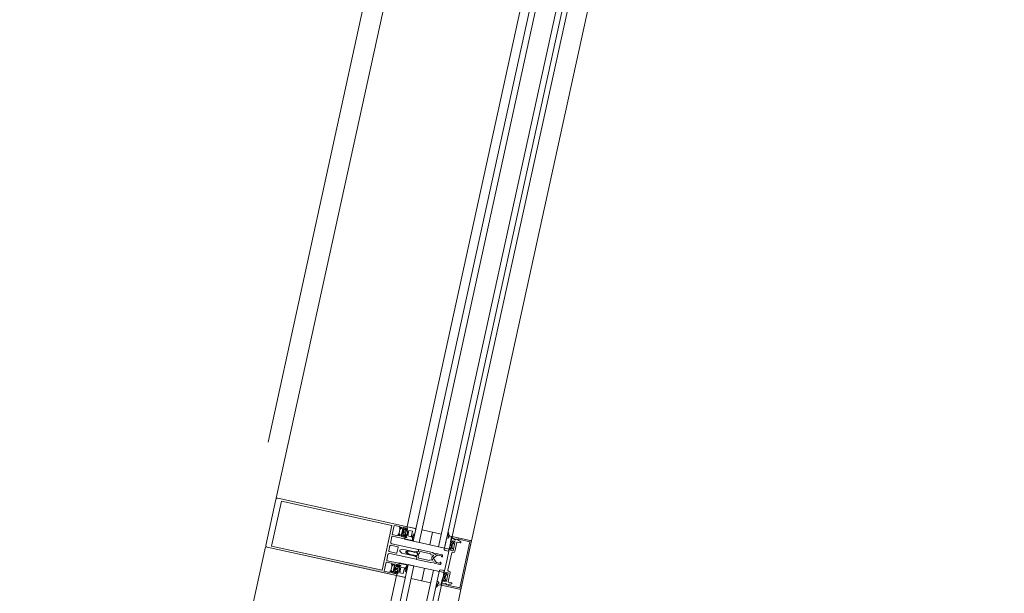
# Model space of a CAD drawing. Header units: metres. Extents: x 233012 to 233264, y 553571 to 554014.
# Tile 232 of 256: x 233205.318 to 233206.303, y 553842.616 to 553843.19. Entities that reach past the tile are written whole.
import ezdxf

# ---------------------------------------------------------------- set-up
doc = ezdxf.new("R2010")
doc.units = ezdxf.units.M
for name, color, linetype, lineweight in [('A-NL$1A_detailuitwerking', 252, 'Continuous', 5), ('A-NL$1B_3D-modellen_algemeen', 252, 'Continuous', 5), ('A-NL23_vloeraanzicht', 252, 'Continuous', 5), ('A-NL30_stijlen_dorpels-pui', 252, 'Continuous', 5), ('A-NL38_vlakvullingen-pui', 252, 'Continuous', 5)]:
    doc.layers.add(name, color=color, linetype=linetype, lineweight=lineweight)

# ---------------------------------------------------------------- blocks, each defined once
blk = doc.blocks.new('NLRS_21_CWP_dubbele beglazing_gen_mie - dubbele beglazing_gen-2812452-01_Situatie')
at = {"layer": 'A-NL38_vlakvullingen-pui'}
for p, q in [((0.288, 0.032), (-0.288, 0.032)), ((-0.288, 0.032), (-0.288, 0.026)), ((0.288, 0.026), (0.288, 0.032)), ((-0.288, 0.026), (0.288, 0.026)), ((0.288, 0.006), (-0.288, 0.006)), ((-0.288, 0.006), (-0.288, 0)), ((-0.288, 0), (0.288, 0)), ((0.288, 0), (0.288, 0.006))]:
    blk.add_line(p, q, dxfattribs=at)
blk = doc.blocks.new('Rectangular Mullion - NLRS_31_CWM_vliesgevelprofiel bxh 50x200_gen_mie-V60-01_Situatie')
at = {"layer": 'A-NL30_stijlen_dorpels-pui'}
for p, q in [((233203.38374, 553832.69816), (233203.26617, 553832.16087)), ((233203.51464, 553832.66951), (233203.39707, 553832.13222)), ((233203.51484, 553832.66947), (233203.52343, 553832.66759)), ((233203.5293, 553832.6663), (233203.54883, 553832.66203)), ((233203.55958, 553832.65968), (233203.44201, 553832.12239)), ((233203.46154, 553832.11812), (233203.57912, 553832.6554)), ((233203.40586, 553832.1303), (233203.39726, 553832.13218)), ((233203.43126, 553832.12474), (233203.41172, 553832.12902))]:
    blk.add_line(p, q, dxfattribs=at)
blk = doc.blocks.new('Rectangular Mullion - vliesgevelprofiel_gen_bxh200x50-V52-01_Situatie')
at = {"layer": 'A-NL30_stijlen_dorpels-pui'}
blk.add_hatch(color=256, dxfattribs=at).paths.add_polyline_path([(-0.025, 0.0408), (-0.0235, 0.0538), (-0.025, 0.1735)])
at = {"layer": 'A-NL$1A_detailuitwerking'}
for p, q in [((-0.025, 0.1735), (-0.025, 0.0408)), ((0.0235, 0.175), (-0.0235, 0.175)), ((-0.0229, 0.0561), (-0.0229, 0.1692)), ((-0.0229, 0.1692), (0.0229, 0.1692)), ((0.0229, 0.1692), (0.0229, 0.0561)), ((0.025, 0.0408), (0.025, 0.1735)), ((-0.0235, 0.0481), (-0.0235, 0.0538)), ((-0.0235, 0.0538), (-0.0141, 0.0538)), ((0.0229, 0.0561), (-0.0229, 0.0561)), ((-0.0141, 0.0538), (-0.0141, 0.0481)), ((-0.0126, 0.0413), (-0.0126, 0.0533)), ((-0.0121, 0.0538), (-0.0065, 0.0538)), ((-0.005, 0.0523), (-0.005, 0.0253)), ((-0.0032, 0.0459), (-0.0032, 0.0533)), ((-0.0027, 0.0538), (0.0027, 0.0538)), ((0.0032, 0.0533), (0.0032, 0.0459)), ((0.005, 0.0253), (0.005, 0.0523)), ((0.0065, 0.0538), (0.0121, 0.0538)), ((0.0126, 0.0533), (0.0126, 0.0413)), ((0.0141, 0.0481), (0.0141, 0.0538)), ((0.0141, 0.0538), (0.0235, 0.0538)), ((0.0235, 0.0538), (0.0235, 0.0481)), ((-0.025, 0.0408), (-0.0231, 0.0408)), ((-0.02365, 0.0408), (-0.025, 0.0408)), ((-0.025, 0.0408), (-0.025, 0.0329)), ((-0.02295, 0.0401), (-0.02365, 0.0408)), ((-0.0217, 0.0481), (-0.0235, 0.0481)), ((-0.0235, 0.0422), (-0.0235, 0.0449)), ((-0.0235, 0.0449), (-0.0141, 0.0449)), ((-0.0217, 0.0422), (-0.0235, 0.0422)), ((-0.0231, 0.0408), (-0.0217, 0.0422)), ((-0.02191, 0.0408), (-0.02296, 0.0408)), ((-0.02295, 0.04685), (-0.0217, 0.0481)), ((-0.0216, 0.0401), (-0.02295, 0.0401)), ((-0.02278, 0.0402), (-0.02138, 0.04014)), ((-0.02176, 0.04451), (-0.02258, 0.04354)), ((-0.02118, 0.04721), (-0.02224, 0.04615)), ((-0.0212, 0.0417), (-0.0212, 0.0429)), ((-0.0207, 0.0434), (-0.01965, 0.0434)), ((-0.01979, 0.0412), (-0.0207, 0.0412)), ((-0.01713, 0.0475), (-0.02047, 0.0475)), ((-0.01765, 0.044), (-0.01995, 0.044)), ((-0.01918, 0.0427), (-0.01979, 0.0412)), ((-0.01781, 0.0412), (-0.01842, 0.0427)), ((-0.01795, 0.0434), (-0.0169, 0.0434)), ((-0.0169, 0.0412), (-0.01781, 0.0412)), ((-0.01536, 0.04615), (-0.01642, 0.04721)), ((-0.0164, 0.0429), (-0.0164, 0.0417)), ((-0.01615, 0.0402), (-0.0147, 0.0402)), ((-0.0141, 0.0481), (-0.0159, 0.0481)), ((-0.0159, 0.0481), (-0.01465, 0.04685)), ((-0.0141, 0.0422), (-0.0159, 0.0422)), ((-0.0159, 0.0422), (-0.0145, 0.0408)), ((-0.01502, 0.04354), (-0.01585, 0.04452)), ((-0.01464, 0.0389), (-0.01584, 0.0401)), ((-0.0126, 0.0408), (-0.01569, 0.0408)), ((-0.0145, 0.0408), (-0.0131, 0.0408)), ((-0.0141, 0.0449), (-0.0141, 0.0422)), ((-0.0126, 0.0332), (-0.0126, 0.0408)), ((0.0027, 0.0454), (-0.0027, 0.0454)), ((-0.002, 0.04064), (-0.00087, 0.0426)), ((-0.002, 0.0283), (-0.002, 0.04064)), ((0.00087, 0.0426), (0.002, 0.04064)), ((0.002, 0.04064), (0.002, 0.0283)), ((0.01569, 0.0408), (0.0126, 0.0408)), ((0.0126, 0.0408), (0.0126, 0.0332)), ((0.0131, 0.0408), (0.0145, 0.0408)), ((0.0159, 0.0481), (0.0141, 0.0481)), ((0.0141, 0.0422), (0.0141, 0.0449)), ((0.0141, 0.0449), (0.0235, 0.0449)), ((0.0159, 0.0422), (0.0141, 0.0422)), ((0.0145, 0.0408), (0.0159, 0.0422)), ((0.01584, 0.0401), (0.01464, 0.0389)), ((0.01465, 0.04685), (0.0159, 0.0481)), ((0.0147, 0.0402), (0.01615, 0.0402)), ((0.01585, 0.04452), (0.01502, 0.04354)), ((0.01642, 0.04721), (0.01536, 0.04615)), ((0.0164, 0.0417), (0.0164, 0.0429)), ((0.0169, 0.0434), (0.01795, 0.0434)), ((0.01781, 0.0412), (0.0169, 0.0412)), ((0.02047, 0.0475), (0.01713, 0.0475)), ((0.01995, 0.044), (0.01765, 0.044)), ((0.01842, 0.0427), (0.01781, 0.0412)), ((0.01979, 0.0412), (0.01918, 0.0427)), ((0.01965, 0.0434), (0.0207, 0.0434)), ((0.0207, 0.0412), (0.01979, 0.0412)), ((0.02224, 0.04615), (0.02118, 0.04721)), ((0.0212, 0.0429), (0.0212, 0.0417)), ((0.02138, 0.04014), (0.02278, 0.0402)), ((0.02295, 0.0401), (0.0216, 0.0401)), ((0.0235, 0.0481), (0.0217, 0.0481)), ((0.0217, 0.0481), (0.02295, 0.04685)), ((0.0235, 0.0422), (0.0217, 0.0422)), ((0.0217, 0.0422), (0.0231, 0.0408)), ((0.02258, 0.04354), (0.02176, 0.04451)), ((0.02296, 0.0408), (0.02191, 0.0408)), ((0.02365, 0.0408), (0.02295, 0.0401)), ((0.0231, 0.0408), (0.025, 0.0408)), ((0.0235, 0.0449), (0.0235, 0.0422)), ((0.025, 0.0408), (0.02365, 0.0408)), ((0.025, 0.0329), (0.025, 0.0408)), ((-0.025, 0.0329), (-0.02448, 0.032)), ((-0.02448, 0.032), (-0.01972, 0.032)), ((-0.0216, 0.0384), (-0.016, 0.0384)), ((-0.0216, 0.0349), (-0.0216, 0.0384)), ((-0.016, 0.0349), (-0.0216, 0.0349)), ((-0.01972, 0.032), (-0.01894, 0.03336)), ((-0.01567, 0.03312), (-0.01701, 0.03364)), ((-0.01671, 0.03427), (-0.0143, 0.0332)), ((-0.016, 0.0384), (-0.016, 0.0349)), ((-0.01349, 0.0329), (-0.01567, 0.03312)), ((-0.0143, 0.0332), (-0.0126, 0.0332)), ((-0.01371, 0.032), (-0.01292, 0.032)), ((-0.00085, 0.03632), (-0.00187, 0.03455)), ((-0.00133, 0.03379), (-0.00042, 0.03536)), ((0.00043, 0.03534), (0.00133, 0.03379)), ((0.00187, 0.03455), (0.00087, 0.03629)), ((0.0126, 0.0332), (0.0143, 0.0332)), ((0.01292, 0.032), (0.01371, 0.032)), ((0.01567, 0.03312), (0.01349, 0.0329)), ((0.0143, 0.0332), (0.01671, 0.03427)), ((0.01701, 0.03364), (0.01567, 0.03312)), ((0.016, 0.0349), (0.016, 0.0384)), ((0.016, 0.0384), (0.0216, 0.0384)), ((0.0216, 0.0349), (0.016, 0.0349)), ((0.01894, 0.03336), (0.01972, 0.032)), ((0.01972, 0.032), (0.02448, 0.032)), ((0.0216, 0.0384), (0.0216, 0.0349)), ((0.02448, 0.032), (0.025, 0.0329)), ((-0.00342, 0.02479), (-0.005, 0.02479)), ((-0.005, 0.02479), (-0.005, 0.01066)), ((-0.0045, 0.0248), (-0.0035, 0.0248)), ((-0.0035, 0.0119), (-0.0035, 0.02281)), ((-0.003, 0.02331), (-0.00165, 0.02331)), ((-0.0025, 0.02675), (-0.002, 0.0283)), ((-0.0025, 0.0258), (-0.0025, 0.02675)), ((-0.00165, 0.02331), (-0.00048, 0.02398)), ((0.0005, 0.02397), (0.00165, 0.02331)), ((0.00165, 0.02331), (0.003, 0.02331)), ((0.002, 0.0283), (0.0025, 0.02675)), ((0.0025, 0.02675), (0.0025, 0.0258)), ((0.005, 0.02479), (0.00342, 0.02479)), ((0.0035, 0.0248), (0.0045, 0.0248)), ((0.0035, 0.02281), (0.0035, 0.0119)), ((0.005, 0.01066), (0.005, 0.02479)), ((-0.0026, 0.0119), (-0.0035, 0.0119)), ((-0.0026, 0.00962), (-0.0026, 0.0119)), ((-0.00106, 0.00994), (-0.00175, 0.00925)), ((0.00175, 0.00925), (0.00106, 0.00994)), ((0.0035, 0.0119), (0.0026, 0.0119)), ((0.0026, 0.0119), (0.0026, 0.00962)), ((-0.02168, 0), (-0.02273, -0.00181)), ((-0.01051, 0), (-0.02168, 0)), ((-0.0099, -0.00106), (-0.01051, 0)), ((-0.00372, 0.00747), (-0.005, 0.00688)), ((-0.005, 0.00688), (-0.005, 0.0011)), ((-0.00481, 0.00982), (-0.00372, 0.00747)), ((-0.0037, 0.0011), (-0.0037, 0.00475)), ((-0.00265, 0.0011), (-0.0037, 0.0011)), ((-0.00341, 0.00546), (-0.00071, 0.00816)), ((0.00071, 0.00816), (0.00341, 0.00546)), ((0.0037, 0.0011), (0.00265, 0.0011)), ((0.0037, 0.00475), (0.0037, 0.0011)), ((0.00372, 0.00747), (0.00481, 0.00982)), ((0.005, 0.00688), (0.00372, 0.00747)), ((0.005, 0.0011), (0.005, 0.00688)), ((0.01051, 0), (0.0099, -0.00106)), ((0.02168, 0), (0.01051, 0)), ((0.02273, -0.00181), (0.02168, 0)), ((-0.0239, -0.005), (-0.025, -0.005)), ((-0.025, -0.005), (-0.025, -0.0235)), ((-0.02494, -0.00266), (-0.02485, -0.0045)), ((-0.02485, -0.0045), (-0.01932, -0.0045)), ((-0.02273, -0.00858), (-0.0239, -0.005)), ((-0.0203, -0.005), (-0.0235, -0.005)), ((-0.0235, -0.005), (-0.0225, -0.00875)), ((-0.0207, -0.008), (-0.0207, -0.0064)), ((-0.0207, -0.0064), (-0.0195, -0.0064)), ((-0.0195, -0.00548), (-0.0203, -0.005)), ((-0.01935, -0.00621), (-0.01994, -0.0068)), ((-0.01994, -0.0068), (-0.0194, -0.00764)), ((-0.0113, -0.009), (-0.0197, -0.009)), ((-0.0195, -0.0064), (-0.0195, -0.00548)), ((-0.0185, -0.0064), (-0.0185, -0.0048)), ((-0.0185, -0.0048), (-0.0172, -0.0048)), ((-0.01628, -0.0064), (-0.0185, -0.0064)), ((-0.01798, -0.00712), (-0.01422, -0.00712)), ((-0.0172, -0.0048), (-0.01628, -0.0064)), ((-0.01592, -0.0064), (-0.015, -0.0048)), ((-0.0137, -0.0064), (-0.01592, -0.0064)), ((-0.015, -0.0048), (-0.0137, -0.0048)), ((-0.0137, -0.0048), (-0.0137, -0.0064)), ((-0.01288, -0.0045), (-0.0099, -0.0045)), ((-0.01226, -0.0068), (-0.01285, -0.00621)), ((-0.0128, -0.00764), (-0.01226, -0.0068)), ((-0.0117, -0.005), (-0.0125, -0.00548)), ((-0.0125, -0.00548), (-0.0125, -0.0064)), ((-0.0125, -0.0064), (-0.0113, -0.0064)), ((0, -0.005), (-0.0117, -0.005)), ((-0.0113, -0.0064), (-0.0113, -0.009)), ((-0.0099, -0.0045), (-0.0099, -0.00106)), ((-0.0098, -0.01), (-0.0098, -0.00915)), ((-0.0088, -0.00815), (0, -0.00815)), ((0.0117, -0.005), (0, -0.005)), ((0, -0.00815), (0.0088, -0.00815)), ((0.0098, -0.00915), (0.0098, -0.01)), ((0.0099, -0.00106), (0.0099, -0.0045)), ((0.0099, -0.0045), (0.01288, -0.0045)), ((0.0113, -0.009), (0.0113, -0.0064)), ((0.0113, -0.0064), (0.0125, -0.0064)), ((0.0197, -0.009), (0.0113, -0.009)), ((0.0125, -0.00548), (0.0117, -0.005)), ((0.01285, -0.00621), (0.01226, -0.0068)), ((0.01226, -0.0068), (0.0128, -0.00764)), ((0.0125, -0.0064), (0.0125, -0.00548)), ((0.0137, -0.0064), (0.0137, -0.0048)), ((0.0137, -0.0048), (0.015, -0.0048)), ((0.01592, -0.0064), (0.0137, -0.0064)), ((0.01422, -0.00712), (0.01798, -0.00712)), ((0.015, -0.0048), (0.01592, -0.0064)), ((0.01628, -0.0064), (0.0172, -0.0048)), ((0.0185, -0.0064), (0.01628, -0.0064)), ((0.0172, -0.0048), (0.0185, -0.0048)), ((0.0185, -0.0048), (0.0185, -0.0064)), ((0.01932, -0.0045), (0.02485, -0.0045)), ((0.01994, -0.0068), (0.01935, -0.00621)), ((0.0194, -0.00764), (0.01994, -0.0068)), ((0.0203, -0.005), (0.0195, -0.00548)), ((0.0195, -0.00548), (0.0195, -0.0064)), ((0.0195, -0.0064), (0.0207, -0.0064)), ((0.0235, -0.005), (0.0203, -0.005)), ((0.0207, -0.0064), (0.0207, -0.008)), ((0.0225, -0.00875), (0.0235, -0.005)), ((0.0239, -0.005), (0.02273, -0.00858)), ((0.025, -0.005), (0.0239, -0.005)), ((0.02485, -0.0045), (0.02494, -0.00266)), ((0.025, -0.0235), (0.025, -0.005)), ((-0.0237, -0.01224), (-0.0234, -0.01106)), ((-0.0237, -0.0235), (-0.0237, -0.01224)), ((-0.0205, -0.0144), (-0.0205, -0.0115)), ((-0.02, -0.011), (-0.0108, -0.011)), ((0.0108, -0.011), (0.02, -0.011)), ((0.0205, -0.0115), (0.0205, -0.0144)), ((0.0234, -0.01106), (0.0237, -0.01224)), ((0.0237, -0.01224), (0.0237, -0.0235)), ((0.0237, -0.0235), (-0.0237, -0.0235)), ((-0.0235, -0.025), (0.0235, -0.025))]:
    blk.add_line(p, q, dxfattribs=at)
for centre, radius, start, end in [((0.04794, 0.03017), 0.0494, 175.79774, 184.73505), ((-0.04794, 0.03017), 0.0494, 355.26495, 4.20226), ((-0.04794, 0.03017), 0.05, 1.4173, 5.03041), ((-0.04048, -0.0208), 0.02, 18.17999, 31.31189)]:
    blk.add_arc(centre, radius, start, end, dxfattribs=at)
for centre, major_axis, start_param, end_param in [((-0.0235, 0.1735), (0, 0.0015), 0, 1.570797), ((0.0235, 0.1735), (-0.00134, 0.00068), 3.610616, 5.181413), ((-0.0121, 0.0533), (0.000438, 0.000241), 1.068763, 2.639559), ((-0.0065, 0.0523), (0.00106, 0.00106), 5.497787, 7.068583), ((-0.0027, 0.0533), (0.000417, 0.000275), 0.987844, 2.55864), ((0.0027, 0.0533), (0.000479, 0.000145), 5.989184, 7.55998), ((0.0065, 0.0523), (0.00145, 0.00038), 1.314602, 2.885398), ((0.0121, 0.0533), (0.0005, 0.000018), 6.247532, 7.818328), ((-0.02259, 0.0465), (0.00015, 0.000477), 1.089743, 4.231336), ((-0.02277, 0.04053), (-0.000272, 0.000187), 5.926495, 8.415104), ((-0.02181, 0.04343), (-0.00042, 0.000656), 0.855684, 2.323661), ((-0.01896, 0.04189), (-0.0029, 0.00121), 0.143822, 0.749382), ((-0.02115, 0.044), (0.00074, 0.000305), 0.481671, 2.052467), ((-0.01872, 0.04337), (-0.00275, 0.00338), 1.737235, 3.180711), ((-0.0188, 0.04371), (0.00421, 0.00128), 3.790712, 5.063531), ((-0.0207, 0.0429), (0.000191, 0.000462), 0.392699, 1.963495), ((-0.0207, 0.0417), (0, 0.0005), 1.570796, 3.141593), ((-0.02047, 0.0465), (-0.000747, 0.000665), 5.439233, 6.224631), ((-0.01976, 0.0449), (0.000871, 0.000312), 3.119136, 4.159926), ((-0.01965, 0.04289), (0.00029, 0.000418), 4.931333, 6.889198), ((-0.01795, 0.04289), (0, 0.000509), 0, 1.957866), ((-0.01784, 0.0449), (0.000078, 0.000922), 3.434707, 4.475497), ((-0.01713, 0.0465), (0.000949, 0.000316), 0.463648, 1.249046), ((-0.01645, 0.044), (-0.000794, 0.000098), 3.979138, 5.533029), ((-0.0169, 0.0429), (0.000178, 0.000467), 5.07571, 6.646506), ((-0.0169, 0.0417), (0.000224, 0.000447), 3.60524, 5.176037), ((-0.01864, 0.04189), (-0.00309, 0.00055), 2.965091, 3.571207), ((-0.01579, 0.04343), (-0.000096, 0.000774), 3.265663, 4.733634), ((-0.01501, 0.0465), (0.000009, 0.0005), 2.374704, 5.516297), ((-0.0147, 0.03955), (0.000532, 0.000373), 4.187828, 7.242969), ((-0.0131, 0.0413), (0.000491, 0.000095), 4.522136, 6.092932), ((-0.0027, 0.0459), (-0.000101, 0.00049), 1.36835, 2.939147), ((0, 0.0421), (-0.001, 0.00003), 3.695167, 5.789562), ((0.0027, 0.0459), (0.000069, 0.000495), 3.280743, 4.851539), ((0.0131, 0.0413), (0.000045, 0.000498), 1.660723, 3.231519), ((0.0147, 0.03955), (0.000479, 0.000439), 0.828624, 3.883765), ((0.01501, 0.0465), (-0.00008, 0.000494), 0.624523, 3.766116), ((0.01579, 0.04343), (-0.000361, 0.000691), 0.944564, 2.412535), ((0.01864, 0.04189), (-0.00309, 0.00057), 6.211958, 6.818073), ((0.01872, 0.04337), (0.00408, 0.00154), 3.629782, 5.073258), ((0.01645, 0.044), (-0.0008, 0.000022), 4.041581, 5.595472), ((0.0188, 0.04371), (-0.00406, 0.00169), 1.318109, 2.590928), ((0.0169, 0.0429), (-0.000077, 0.000494), 6.128334, 7.69913), ((0.0169, 0.0417), (0.000224, 0.000447), 2.034444, 3.60524), ((0.01713, 0.0465), (0.000973, 0.00023), 1.338972, 2.124371), ((0.01784, 0.0449), (0.000925, 0.000023), 3.437778, 4.478568), ((0.01795, 0.04289), (0.000463, 0.00021), 5.470133, 7.427998), ((0.01965, 0.04289), (0.000384, 0.000334), 0.854261, 2.812127), ((0.01976, 0.0449), (-0.000787, 0.000486), 2.332935, 3.373724), ((0.02047, 0.0465), (-0.00099, 0.000139), 4.066141, 4.851539), ((0.02115, 0.044), (-0.000777, 0.000191), 4.080745, 5.651541), ((0.0207, 0.0429), (-0.000236, 0.000441), 4.220992, 5.791788), ((0.0207, 0.0417), (-0.000199, 0.000459), 2.73277, 4.303566), ((0.01896, 0.04189), (-0.00313, 0.00029), 2.882626, 3.488186), ((0.02181, 0.04343), (-0.000764, 0.000153), 2.016696, 3.484673), ((0.02259, 0.0465), (-0.000218, 0.00045), 1.904941, 5.046534), ((0.02277, 0.04053), (0.000011, 0.00033), 3.214304, 5.702913), ((-0.01371, 0.0427), (-0.00373, 0.01003), 2.275457, 2.785703), ((-0.01685, 0.03395), (0.000208, 0.000281), 0.218792, 3.289317), ((-0.01344, 0.0323), (0.000476, 0.000365), 5.105496, 7.288456), ((0.04794, 0.03017), (0.02632, 0.04251), 2.037369, 2.10043), ((0, 0.03579), (-0.000551, 0.000835), 4.652438, 6.72012), ((0, 0.03509), (0.000492, 0.000091), 0.340637, 2.397257), ((0.01344, 0.0323), (-0.000526, 0.000289), 5.127272, 7.310232), ((0.01371, 0.0427), (0.00589, 0.00893), 3.724545, 4.234792), ((0.01685, 0.03395), (0.000051, 0.000346), 3.778279, 6.848805), ((-0.0045, 0.0253), (-0.000073, 0.000495), 1.425068, 2.995864), ((-0.0035, 0.0258), (-0.000759, 0.000651), 2.27987, 3.850666), ((-0.003, 0.02281), (0.000094, 0.000491), 0.190253, 1.761049), ((-0.00342, 0.02629), (0.00085, 0.00123), 3.746317, 5.392409), ((0, 0.02609), (-0.000916, 0.000916), 0.784951, 2.35613), ((0, 0.0231), (0.00026, 0.000968), 6.024039, 7.050589), ((0, 0.02609), (0.000916, 0.000916), 3.926865, 5.498043), ((0.00342, 0.02629), (0.00106, 0.00106), 2.280898, 3.926991), ((0.0035, 0.0258), (0.000894, 0.000447), 2.677945, 4.248741), ((0.003, 0.02281), (0.000094, 0.000491), 4.902642, 6.473438), ((0.0045, 0.0253), (0.000491, 0.000095), 4.522136, 6.092932), ((-0.003, 0.01066), (-0.00168, 0.00109), 0.576286, 1.012179), ((0, 0.00888), (-0.00064, 0.00136), 5.844841, 6.63087), ((0, 0.00888), (0.00106, 0.00106), 0, 0.786029), ((0.003, 0.01066), (0.00136, 0.00146), 5.026291, 5.462185), ((-0.004, 0.0011), (-0.000851, 0.000526), 0.553574, 2.300346), ((-0.00365, 0.0011), (-0.000689, 0.000725), 2.206027, 3.952898), ((-0.0027, 0.00475), (0.000973, 0.00023), 2.124361, 2.909769), ((-0.0021, 0.0096), (-0.000133, 0.000482), 1.269335, 3.656781), ((0, 0.00745), (-0.000995, 0.000098), 4.810157, 5.59648), ((0, 0.00745), (-0.0009, 0.000435), 4.377786, 5.16411), ((0.0021, 0.0096), (0.000017, 0.0005), 2.390403, 4.777849), ((0.00365, 0.0011), (0.000954, 0.000301), 2.836182, 4.583053), ((0.0027, 0.00475), (-0.000433, 0.000901), 4.264357, 5.049764), ((0.004, 0.0011), (-0.000238, 0.000971), 2.725757, 4.472529), ((-0.0275, -0.00055), (-0.000179, 0.000356), 5.816041, 8.699377), ((-0.0289, -0.00585), (0.0019, 0.00472), 5.774591, 6.407606), ((-0.02788, -0.0064), (-0.0034, 0.00526), 4.937872, 5.648125), ((-0.02131, -0.01064), (-0.00021, 0.00212), 0.853429, 1.671043), ((-0.02316, -0.00156), (-0.00002, 0.0005), 2.315222, 4.147817), ((-0.02288, -0.01009), (-0.000186, 0.000572), 6.098445, 8.08587), ((-0.0234, -0.0088), (0.000392, 0.00058), 4.259893, 5.620941), ((-0.02306, -0.00891), (-0.000567, 0.000163), 2.039914, 3.694817), ((-0.0197, -0.008), (-0.000984, 0.000175), 0.176495, 1.747291), ((-0.01363, -0.00548), (-0.00565, 0.00119), 0.037592, 0.33537), ((-0.01878, -0.00712), (0.000752, 0.000274), 3.490658, 5.934119), ((-0.01342, -0.00712), (-0.000545, 0.000585), 0.821052, 3.264513), ((-0.01857, -0.00548), (-0.0054, 0.00202), 3.371602, 3.66938), ((-0.0088, -0.00915), (0.00016, 0.000986), 0.160875, 1.731672), ((0.0088, -0.00915), (0.000994, 0.000098), 6.184488, 7.755284), ((0.01857, -0.00548), (0.00385, 0.0043), 2.132148, 2.429925), ((0.01342, -0.00712), (-0.000725, 0.000338), 1.134464, 3.577925), ((0.01878, -0.00712), (-0.000545, 0.000585), 0.821052, 3.264513), ((0.01363, -0.00548), (-0.00521, 0.00247), 3.45679, 3.754568), ((0.0197, -0.008), (-0.000792, 0.000609), 2.225893, 3.79669), ((0.02306, -0.00891), (0.000351, 0.000474), 1.933959, 3.588861), ((0.0234, -0.0088), (-0.000694, 0.000089), 6.096728, 7.458055), ((0.02316, -0.00156), (0.000115, 0.000487), 2.326219, 4.158815), ((0.02288, -0.01009), (-0.000427, 0.000424), 3.377916, 5.36534), ((0.02131, -0.01064), (0.00163, 0.00137), 5.381461, 6.199018), ((0.02788, -0.0064), (0.006, 0.00179), 1.341626, 2.05188), ((0.0289, -0.00585), (0.00507, 0.00044), 1.742832, 2.375847), ((0.0275, -0.00055), (-0.000114, 0.000382), 3.109846, 5.993182), ((-0.021, -0.0144), (0.000426, 0.000262), 2.907544, 5.731836), ((-0.02, -0.0115), (-0.000109, 0.000487), 6.059964, 7.63516), ((-0.0108, -0.01), (0.00099, 0.000135), 4.576916, 6.147712), ((0.0108, -0.01), (0.000828, 0.00056), 2.546448, 4.117244), ((0.02, -0.0115), (0.00025, 0.000432), 5.234915, 6.81011), ((0.021, -0.0144), (0.000465, 0.000184), 2.765017, 5.589309), ((0.04048, -0.0208), (0.00789, 0.01838), 1.429922, 1.659117), ((-0.0235, -0.0235), (-0.0013, 0.00074), 0.515188, 2.085985), ((0.0235, -0.0235), (-0.00046, 0.00143), 2.831899, 4.400972)]:
    blk.add_ellipse(centre, major_axis=major_axis, ratio=1, start_param=start_param, end_param=end_param, dxfattribs=at)
blk = doc.blocks.new('Rectangular Mullion - NLRS_31_CWM_vliesgevelprofiel bxh 50x200_gen_mie-V61-01_Situatie')
at = {"layer": 'A-NL30_stijlen_dorpels-pui'}
for p, q in [((-0.025, 0.025), (0.025, 0.025)), ((-0.025, 0.005), (-0.025, 0.025)), ((0.025, 0.025), (0.025, 0.005)), ((-0.012, 0.005), (-0.025, 0.005)), ((-0.012, -0.041), (-0.012, 0.005)), ((0.025, 0.005), (0.012, 0.005)), ((0.012, 0.005), (0.012, -0.041)), ((-0.025, -0.041), (-0.012, -0.041)), ((0.012, -0.041), (0.025, -0.041))]:
    blk.add_line(p, q, dxfattribs=at)
blk = doc.blocks.new('NLRS_21_CWP_dubbele beglazing_gen_mie - dubbele beglazing_gen-2812561-01_Situatie')
at = {"layer": 'A-NL38_vlakvullingen-pui'}
for p, q in [((0.588, 0.032), (-0.588, 0.032)), ((-0.588, 0.032), (-0.588, 0.026)), ((0.588, 0.026), (0.588, 0.032)), ((-0.588, 0.026), (0.588, 0.026)), ((0.588, 0.006), (-0.588, 0.006)), ((-0.588, 0.006), (-0.588, 0)), ((-0.588, 0), (0.588, 0)), ((0.588, 0), (0.588, 0.006))]:
    blk.add_line(p, q, dxfattribs=at)
blk = doc.blocks.new('Rectangular Mullion - NLRS_31_CWM_vliesgevelprofiel bxh 50x200_gen_mie-2811811-01_Situatie')
at = {"layer": 'A-NL30_stijlen_dorpels-pui'}
for p, q in [((233199.88975, 553827.93495), (233199.64392, 553826.81154)), ((233200.02066, 553827.90631), (233199.77482, 553826.78289)), ((233200.02085, 553827.90627), (233200.02945, 553827.90439)), ((233200.03531, 553827.9031), (233200.05485, 553827.89883)), ((233200.06559, 553827.89648), (233199.81976, 553826.77306)), ((233199.8393, 553826.76878), (233200.08513, 553827.8922)), ((233199.78361, 553826.78097), (233199.77502, 553826.78285)), ((233199.80901, 553826.77541), (233199.78948, 553826.77969))]:
    blk.add_line(p, q, dxfattribs=at)
blk = doc.blocks.new('NLRS_41_GM_WPB_geisoleerde kantplank_gen_mie - d_175-6804785-01_Situatie')
at = {"layer": 'A-NL$1B_3D-modellen_algemeen'}
for p, q in [((4.028, 0.015), (4.015, 0.015)), ((4.065, 0.015), (4.052, 0.015))]:
    blk.add_line(p, q, dxfattribs=at)

msp = doc.modelspace()

# ---------------------------------------------------------------- linework, layer by layer
at = {"layer": 'A-NL23_vloeraanzicht'}
msp.add_line((233205.56666, 553842.76727), (233206.30287, 553846.13166), dxfattribs=at)

# ---------------------------------------------------------------- block references
at = {"layer": 'A-NL$1B_3D-modellen_algemeen', "rotation": 77.65672900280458}
msp.add_blockref('NLRS_41_GM_WPB_geisoleerde kantplank_gen_mie - d_175-6804785-01_Situatie', (233204.87685, 553838.70278), dxfattribs=at)
at = {"layer": 'A-NL30_stijlen_dorpels-pui'}
for name, p in [('Rectangular Mullion - NLRS_31_CWM_vliesgevelprofiel bxh 50x200_gen_mie-V60-01_Situatie', (2.3087, 10.55035)), ('Rectangular Mullion - NLRS_31_CWM_vliesgevelprofiel bxh 50x200_gen_mie-2811811-01_Situatie', (5.67442, 14.72742))]:
    msp.add_blockref(name, p, dxfattribs=at)
at = {"layer": 'A-NL30_stijlen_dorpels-pui', "rotation": 77.65672900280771}
msp.add_blockref('Rectangular Mullion - vliesgevelprofiel_gen_bxh200x50-V52-01_Situatie', (233205.74047, 553842.64939), dxfattribs=at)
at = {"layer": 'A-NL30_stijlen_dorpels-pui', "extrusion": (0, 0, -1), "rotation": 102.3432709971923}
msp.add_blockref('Rectangular Mullion - NLRS_31_CWM_vliesgevelprofiel bxh 50x200_gen_mie-V61-01_Situatie', (-233205.74047, 553842.64939), dxfattribs=at)
at = {"layer": 'A-NL38_vlakvullingen-pui', "rotation": 77.65672900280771}
for name, p in [('NLRS_21_CWP_dubbele beglazing_gen_mie - dubbele beglazing_gen-2812452-01_Situatie', (233205.8046, 553842.94245)), ('NLRS_21_CWP_dubbele beglazing_gen_mie - dubbele beglazing_gen-2812561-01_Situatie', (233205.61221, 553842.06326))]:
    msp.add_blockref(name, p, dxfattribs=at)

doc.saveas('drawing.dxf')
